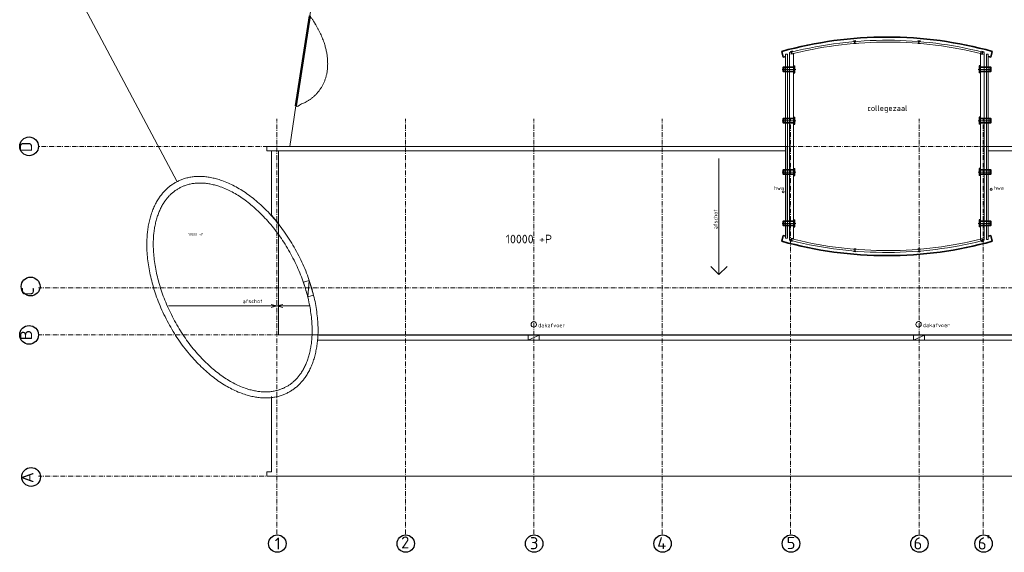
# Model space of a CAD drawing. Header units: millimetres. Extents: x -126050 to 29524, y -41406 to 36511.
# Tile 5 of 14: x -88715 to -35045, y -41397 to -12340. Entities that reach past the tile are written whole.
import ezdxf

# ---------------------------------------------------------------- set-up
doc = ezdxf.new("R2010")
doc.units = ezdxf.units.MM
doc.header["$LTSCALE"] = 100
doc.linetypes.add('STYLE_01', pattern=[0.166656, 0.083313, -0.083344])
doc.linetypes.add('STYLE_06', pattern=[0.416656, 0.25, -0.083313, 0.027771, -0.055573])
doc.layers.add('None', color=7, linetype='Continuous', lineweight=5)
doc.styles.add('Tekton Plus Regular', font='isocpeur.ttf')

# ---------------------------------------------------------------- blocks, each defined once
blk = doc.blocks.new('Group-114')
at = {"layer": 'None', "color": 8, "linetype": 'Continuous', "lineweight": 5}
for p, q in [((18848, -16767), (18848, -23109)), ((18848, -23109), (18404, -22659)), ((18848, -23109), (19294, -22659))]:
    blk.add_line(p, q, dxfattribs=at)
at = {"layer": 'None', "color": 43, "insert": (18556, -20631), "char_height": 211.5, "attachment_point": 1, "rotation": 90, "line_spacing_factor": 0.980773, "style": 'Tekton Plus Regular'}
blk.add_mtext('afschot', dxfattribs=at)
blk = doc.blocks.new('Group-115')
at = {"color": 140, "linetype": 'Continuous', "lineweight": 15}
blk.add_wipeout([(33726, -18410), (33742, -18453), (33723, -18495), (33680, -18511), (33638, -18492), (33622, -18449), (33641, -18407), (33684, -18391)], dxfattribs=at).dxf.layer = 'None'
at = {"layer": 'None', "color": 140, "linetype": 'Continuous', "lineweight": 15}
blk.add_circle((33682, -18451), 60.1, dxfattribs=at)
at = {"layer": 'None', "color": 43, "insert": (33826, -18268), "char_height": 211.5, "attachment_point": 1, "line_spacing_factor": 0.980773, "style": 'Tekton Plus Regular'}
blk.add_mtext('hwa', dxfattribs=at)
blk = doc.blocks.new('Group-129')
at = {"layer": 'None', "color": 8, "linetype": 'Continuous', "lineweight": 5}
for p, q in [((-3461.5, -8986.7), (-2928.5, -5487.7)), ((-4546.5, -16111.7), (-4210.5, -13900.7))]:
    blk.add_line(p, q, dxfattribs=at)
at = {"layer": 'None', "color": 255, "linetype": 'Continuous', "lineweight": 50}
blk.add_line((-4210.5, -13900.7), (-3461.5, -8986.7), dxfattribs=at)
at = {"layer": 'None', "color": 8, "linetype": 'Continuous', "lineweight": 5}
blk.add_open_spline([(-2489, -11393.2), (-2554.5, -10406.7), (-3189.5, -9387.7), (-3317.5, -9182.7), (-3461.5, -8986.7), (-3837, -11450.2), (-4212.5, -13913.7), (-3403.5, -13680.7), (-2943.5, -13070.7), (-2423.5, -12379.7), (-2489, -11393.2)], degree=2, knots=[0, 0, 0, 1, 1, 2, 2, 3, 3, 4, 4, 5, 5, 5], dxfattribs=at)
blk = doc.blocks.new('muurdemper')
at = {"color": 1, "linetype": 'Continuous', "lineweight": 35}
blk.add_wipeout([(574, -125), (0, -125), (0, 125), (574, 125)], dxfattribs=at).dxf.layer = 'None'
at = {"layer": 'None', "color": 8, "linetype": 'STYLE_06', "lineweight": 5}
blk.add_line((-52, 0), (681, 0), dxfattribs=at)
at = {"layer": 'None', "color": 43, "linetype": 'Continuous', "lineweight": 9}
blk.add_line((50, 125), (50, -125), dxfattribs=at)
at = {"layer": 'None', "color": 8, "linetype": 'STYLE_01', "lineweight": 5}
blk.add_line((140, 125), (140, -125), dxfattribs=at)
at = {"layer": 'None', "color": 8, "linetype": 'Continuous', "lineweight": 5}
for p, q in [((599, 190), (599, -190)), ((620, -190), (620, 190))]:
    blk.add_line(p, q, dxfattribs=at)
at = {"layer": 'None', "color": 1, "linetype": 'Continuous', "lineweight": 35}
blk.add_lwpolyline([(574, -125), (0, -125), (0, 125), (574, 125)], dxfattribs=at)
at = {"layer": 'None', "color": 92, "linetype": 'Continuous', "lineweight": 25}
for points in [[(574, 210), (574, 190), (624, 190), (624, 185)], [(574, -210), (574, -190), (624, -190), (624, -185)]]:
    blk.add_lwpolyline(points, dxfattribs=at)
at = {"layer": 'None', "color": 8, "linetype": 'Continuous', "lineweight": 5}
for points in [[(574, 190), (624, 190), (624, -190), (574, -190)], [(595, 190), (603, 190), (603, -190), (595, -190)], [(616, 190), (624, 190), (624, -190), (616, -190)], [(624, 23), (632, 23), (632, -23), (624, -23)]]:
    blk.add_lwpolyline(points, close=True, dxfattribs=at)
blk = doc.blocks.new('Group-140')
at = {"layer": 'None', "color": 92, "linetype": 'Continuous', "lineweight": 25}
for p, q in [((22852.5, -10921.6), (22723.5, -10954.6)), ((22886.5, -11057.6), (22757.5, -11089.6)), ((22822.5, -11073.6), (22788.5, -10937.6))]:
    blk.add_line(p, q, dxfattribs=at)
blk = doc.blocks.new('Group-141')
at = {"layer": 'None', "color": 92, "linetype": 'Continuous', "lineweight": 25}
for p, q in [((26316.5, -10357.6), (26183.5, -10368.6)), ((26327.5, -10497.6), (26195.5, -10507.6)), ((26261.5, -10502.6), (26250.5, -10362.6))]:
    blk.add_line(p, q, dxfattribs=at)
blk = doc.blocks.new('Group-142')
at = {"layer": 'None', "color": 92, "linetype": 'Continuous', "lineweight": 25}
for p, q in [((29814.5, -10506.6), (29680.5, -10494.6)), ((29825.5, -10366.6), (29692.5, -10355.6)), ((29747.5, -10500.6), (29759.5, -10360.6))]:
    blk.add_line(p, q, dxfattribs=at)
blk = doc.blocks.new('Group-143')
at = {"layer": 'None', "color": 92, "linetype": 'Continuous', "lineweight": 25}
for p, q in [((33125.5, -11057.6), (33254.5, -11089.6)), ((33159.5, -10921.6), (33288.5, -10954.6)), ((33189.5, -11073.6), (33223.5, -10937.6))]:
    blk.add_line(p, q, dxfattribs=at)
blk = doc.blocks.new('Group-144')
at = {"layer": 'None', "color": 92, "linetype": 'Continuous', "lineweight": 25}
for p, q in [((22852.5, -21301.8), (22723.5, -21268.8)), ((22886.5, -21165.8), (22757.5, -21133.8)), ((22822.5, -21149.8), (22788.5, -21285.8))]:
    blk.add_line(p, q, dxfattribs=at)
blk = doc.blocks.new('Group-145')
at = {"layer": 'None', "color": 92, "linetype": 'Continuous', "lineweight": 25}
for p, q in [((26316.5, -21865.8), (26183.5, -21854.8)), ((26327.5, -21725.8), (26195.5, -21715.8)), ((26261.5, -21720.8), (26250.5, -21860.8))]:
    blk.add_line(p, q, dxfattribs=at)
blk = doc.blocks.new('Group-146')
at = {"layer": 'None', "color": 92, "linetype": 'Continuous', "lineweight": 25}
for p, q in [((29814.5, -21716.8), (29680.5, -21728.8)), ((29825.5, -21856.8), (29692.5, -21867.8)), ((29747.5, -21722.8), (29759.5, -21862.8))]:
    blk.add_line(p, q, dxfattribs=at)
blk = doc.blocks.new('Group-147')
at = {"layer": 'None', "color": 92, "linetype": 'Continuous', "lineweight": 25}
for p, q in [((33125.5, -21165.8), (33254.5, -21133.8)), ((33159.5, -21301.8), (33288.5, -21268.8)), ((33189.5, -21149.8), (33223.5, -21285.8))]:
    blk.add_line(p, q, dxfattribs=at)
blk = doc.blocks.new('Group-148')
at = {"layer": 'None', "color": 1, "linetype": 'Continuous', "lineweight": 35}
for p, q in [((22267.5, -10931.4), (22353.5, -11239.4)), ((33745.5, -10931.4), (33659.5, -11239.4))]:
    blk.add_line(p, q, dxfattribs=at)
for radius, start, end in [(21509.7, 74.52551, 105.47449), (21189.6, 105.09163, 105.47254), (21190, 74.52742, 74.8918)]:
    blk.add_arc((28006.5, -31661.4), radius, start, end, dxfattribs=at)
blk = doc.blocks.new('Group-149')
at = {"layer": 'None', "color": 1, "linetype": 'Continuous', "lineweight": 35}
for p, q in [((22267.5, -21292), (22353.5, -20984)), ((33745.5, -21292), (33659.5, -20984))]:
    blk.add_line(p, q, dxfattribs=at)
for radius, start, end in [(21509.7, 254.52551, 285.47449), (21189.6, 254.52746, 254.90837), (21189.9, 285.1082, 285.47259)]:
    blk.add_arc((28006.5, -562), radius, start, end, dxfattribs=at)

msp = doc.modelspace()

# ---------------------------------------------------------------- linework, layer by layer
at = {"layer": 'None', "color": 8, "linetype": 'Continuous', "lineweight": 5}
for p, q in [((-87018, -8230), (-80150, -21148)), ((-73006, -27462), (-72933, -26565)), ((-74692, -27957), (-75009, -27872)), ((-74692, -27957), (-74374, -27872)), ((-80612, -27957), (-74692, -27957)), ((-74692, -27957), (-75009, -28042)), ((-74692, -27957), (-72900, -27957)), ((-74692, -27957), (-74374, -28042))]:
    msp.add_line(p, q, dxfattribs=at)
at = {"layer": 'None', "color": 8, "linetype": 'STYLE_06', "lineweight": 5, "ltscale": 10}
for p, q in [((-27492, -26965), (-87692, -26965)), ((-27492, -29535), (-87692, -29535)), ((-27492, -37250), (-87692, -37250))]:
    msp.add_line(p, q, dxfattribs=at)
at = {"layer": 'None', "color": 140, "linetype": 'Continuous', "lineweight": 15}
for p, q in [((-72460, -29815), (-27492, -29815)), ((-72410, -29542), (-27444, -29542)), ((-74986, -32896), (-74986, -37000)), ((-74986, -37000), (-75236, -37000)), ((-75236, -37000), (-75236, -37250)), ((-75236, -37250), (-27822, -37250))]:
    msp.add_line(p, q, dxfattribs=at)
at = {"layer": 'None', "color": 8, "linetype": 'Continuous', "lineweight": 5, "flags": 128}
for points in [[(-46638, -14108, -0.062831), (-41360, -13462, -0.060827), (-36240, -14107), (-36266, -14204, 0.060805), (-41360, -13562, 0.060682), (-46458, -14165), (-46616, -14197), (-46624, -14165)], [(-46638, -24392, 0.06282), (-41360, -25038, 0.060821), (-36240, -24393), (-36266, -24296, -0.060838), (-41360, -24938, -0.060695), (-46458, -24335), (-46616, -24303), (-46624, -24335)]]:
    msp.add_lwpolyline(points, format="xyb", close=True, dxfattribs=at)
at = {"layer": 'None', "color": 140, "linetype": 'Continuous', "lineweight": 15}
msp.add_lwpolyline([(-35916, -19250), (-27698, -19250), (-27698, -19499), (-35916, -19499)], close=True, dxfattribs=at)
at = {"layer": 'None', "color": 8, "linetype": 'Continuous', "lineweight": 5}
msp.add_lwpolyline([(-27398, -19500), (-35916, -19500), (-35916, -24158), (-35786, -24122), (-35700, -24430), (-36403, -24612), (-37112, -24770), (-37825, -24904), (-38543, -25014), (-39264, -25100), (-39988, -25161), (-40713, -25198), (-41439, -25210), (-42166, -25198), (-42891, -25161), (-43615, -25099), (-44336, -25014), (-45054, -24904), (-45767, -24770), (-46476, -24612), (-47178, -24430), (-47092, -24122), (-46956, -24159), (-46956, -19500), (-74616, -19500), (-74616, -29535), (-27398, -29535)], dxfattribs=at)
for points in [[(-73006, -27462), (-73245, -26657), (-72933, -26565), (-72696, -27370)], [(-60992, -29542), (-60392, -29542), (-60392, -29815), (-60992, -29815)], [(-39992, -29542), (-39392, -29542), (-39392, -29815), (-39992, -29815)]]:
    msp.add_lwpolyline(points, close=True, dxfattribs=at)
at = {"layer": 'None', "color": 92, "linetype": 'Continuous', "lineweight": 25}
for centre, radius in [((-88204, -19250), 512), ((-88120, -26895), 512), ((-88204, -29535), 512), ((-88094, -37287), 512), ((-74672, -40923), 474), ((-67672, -40923), 474), ((-60672, -40923), 474), ((-53672, -40923), 474), ((-46672, -40923), 474), ((-39672, -40923), 474), ((-36172, -40923), 474)]:
    msp.add_circle(centre, radius, dxfattribs=at)

# ---------------------------------------------------------------- block references
at = {"layer": 'None', "color": 7}
for name, p in [('Group-148', (-69446, -3138)), ('Group-141', (-69446, -3138)), ('Group-142', (-69446, -3138)), ('Group-140', (-69446, -3138)), ('Group-143', (-69446, -3138)), ('muurdemper', (-47096, -15050)), ('muurdemper', (-47096, -17850)), ('Group-114', (-69446, -3138)), ('Group-149', (-69446, -3138)), ('Group-144', (-69446, -3138)), ('Group-147', (-69446, -3138)), ('Group-145', (-69446, -3138)), ('Group-146', (-69446, -3138))]:
    msp.add_blockref(name, p, dxfattribs=at)
at = {"layer": 'None', "color": 7, "xscale": -1}
for p in [(-35787, -15050), (-35787, -17850)]:
    msp.add_blockref('muurdemper', p, dxfattribs=at)

# ---------------------------------------------------------------- texts
at = {"layer": 'None', "color": 1, "insert": (-42511, -17008), "char_height": 316.56, "attachment_point": 1, "line_spacing_factor": 0.98082, "style": 'Tekton Plus Regular'}
msp.add_mtext('collegezaal', dxfattribs=at)
at = {"layer": 'None', "color": 5, "char_height": 660, "attachment_point": 1, "rotation": 90, "line_spacing_factor": 0.978292, "style": 'Tekton Plus Regular'}
for s, insert in [('D', (-88703, -19565)), ('C', (-88603, -27402)), ('B', (-88698, -29824)), ('A', (-88623, -37618))]:
    msp.add_mtext(s, dxfattribs=dict(at, insert=insert))
at = {"layer": 'None', "color": 43, "insert": (-76564, -27594), "char_height": 211.5, "attachment_point": 1, "line_spacing_factor": 0.978292, "style": 'Tekton Plus Regular'}
msp.add_mtext('afschot', dxfattribs=at)
at = {"layer": 'None', "color": 5, "attachment_point": 1, "line_spacing_factor": 0.978292, "style": 'Tekton Plus Regular'}
for s, insert, char_height in [('1', (-74818, -40591), 657), ('2', (-67924, -40531), 657), ('3', (-60904, -40571), 657), ('4', (-53964, -40571), 657), ('5', (-46910, -40561), 657), ('6', (-39992, -40581), 657), ("6'", (-36492, -40582), 663.4)]:
    msp.add_mtext(s, dxfattribs=dict(at, insert=insert, char_height=char_height))

# ---------------------------------------------------------------- wipeouts: each hides what was drawn before it
at = {"color": 43, "linetype": 'Continuous', "lineweight": 9}
msp.add_wipeout([(-49729, -15047), (-48034, -15047), (-48034, -14386), (-49729, -14386)], dxfattribs=at).dxf.layer = 'None'
at = {"color": 8, "linetype": 'Continuous', "lineweight": 5}
msp.add_wipeout([(-79524, -24185), (-78726, -24185), (-78726, -23956), (-79524, -23956)], dxfattribs=at).dxf.layer = 'None'

# ---------------------------------------------------------------- next in the draw order: block references
at = {"layer": 'None', "color": 7, "xscale": -1, "rotation": 180}
for p in [(-47096, -20650), (-47096, -23450)]:
    msp.add_blockref('muurdemper', p, dxfattribs=at)
at = {"layer": 'None', "color": 7, "rotation": 180}
for p in [(-35787, -20650), (-35787, -23450)]:
    msp.add_blockref('muurdemper', p, dxfattribs=at)
at = {"layer": 'None', "color": 7}
msp.add_blockref('Group-115', (-69446, -3138), dxfattribs=at)

# ---------------------------------------------------------------- next in the draw order: texts
at = {"layer": 'None', "color": 8, "insert": (-79524, -23991), "char_height": 474.84, "attachment_point": 1, "line_spacing_factor": 0.978292, "style": 'Tekton Plus Regular'}
msp.add_mtext('{\\H0.2969x;\\l11500 +P}', dxfattribs=at)

# ---------------------------------------------------------------- next in the draw order: wipeouts: each hides what was drawn before it
at = {"color": 140, "linetype": 'Continuous', "lineweight": 15}
for points in [[(-46956, -19500), (-46956, -19290), (-46956, -19250), (-75236, -19250), (-75236, -19500)], [(-60594, -28853), (-60542, -28955), (-60579, -29064), (-60681, -29115), (-60790, -29079), (-60841, -28976), (-60805, -28868), (-60702, -28817)], [(-39622, -28847), (-39570, -28949), (-39607, -29058), (-39709, -29109), (-39818, -29073), (-39869, -28970), (-39833, -28862), (-39730, -28811)]]:
    msp.add_wipeout(points, dxfattribs=at).dxf.layer = 'None'
at = {"color": 6, "linetype": 'Continuous', "lineweight": 50}
msp.add_wipeout([(-62224, -24718), (-59294, -24718), (-59294, -23956), (-62224, -23956)], dxfattribs=at).dxf.layer = 'None'

# ---------------------------------------------------------------- next in the draw order: linework, layer by layer
at = {"layer": 'None', "color": 8, "linetype": 'STYLE_06', "lineweight": 5, "ltscale": 10}
for p, q in [((-67692, -40400), (-67692, -17750)), ((-60692, -40400), (-60692, -17750)), ((-53692, -40400), (-53692, -17750)), ((-46692, -40400), (-46692, -17750)), ((-39692, -40400), (-39692, -17750)), ((-36192, -40400), (-36192, -17750))]:
    msp.add_line(p, q, dxfattribs=at)
at = {"layer": 'None', "color": 140, "linetype": 'Continuous', "lineweight": 15}
for points in [[(-46866, -14220), (-46866, -24258), (-46966, -24258), (-46966, -14220)], [(-46746, -14131), (-46648, -14108), (-46626, -14197), (-46532, -14178), (-46532, -24322), (-46626, -24303), (-46648, -24392), (-46746, -24369)], [(-36324, -14110), (-36136, -14131), (-36136, -24369), (-36324, -24389), (-36350, -24329), (-36350, -14170)], [(-36016, -14220), (-35916, -14220), (-35916, -19275), (-35916, -24330), (-36016, -24330), (-36016, -19275)], [(-46956, -19500), (-46956, -19290), (-46956, -19250), (-75236, -19250), (-75236, -19500)]]:
    msp.add_lwpolyline(points, close=True, dxfattribs=at)
for centre in [(-60692, -28966), (-39720, -28960)]:
    msp.add_circle(centre, 150, dxfattribs=at)

# ---------------------------------------------------------------- next in the draw order: block references
at = {"layer": 'None', "color": 7}
msp.add_blockref('Group-129', (-69446, -3138), dxfattribs=at)

# ---------------------------------------------------------------- next in the draw order: texts
at = {"layer": 'None', "color": 6, "insert": (-62224, -24072), "char_height": 469.5, "attachment_point": 1, "line_spacing_factor": 0.978292, "style": 'Tekton Plus Regular'}
msp.add_mtext('10000 +P', dxfattribs=at)
at = {"layer": 'None', "color": 43, "char_height": 211.5, "attachment_point": 1, "line_spacing_factor": 0.978292, "style": 'Tekton Plus Regular'}
for insert in [(-60452, -28909), (-39480, -28903)]:
    msp.add_mtext('dakafvoer', dxfattribs=dict(at, insert=insert))

# ---------------------------------------------------------------- next in the draw order: wipeouts: each hides what was drawn before it
at = {"color": 140, "linetype": 'Continuous', "lineweight": 15}
for points in [[(-74986, -19500), (-74986, -23004), (-74616, -23450), (-74616, -19500)], [(-47139, -21693), (-47098, -21674), (-47055, -21691), (-47037, -21732), (-47053, -21775), (-47095, -21793), (-47137, -21777), (-47156, -21735)]]:
    msp.add_wipeout(points, dxfattribs=at).dxf.layer = 'None'
at = {"color": 43, "linetype": 'Continuous', "lineweight": 9}
for points in [[(-60482, -30770), (-58371, -30770), (-58371, -30075), (-60482, -30075)], [(-39482, -30770), (-37371, -30770), (-37371, -30075), (-39482, -30075)]]:
    msp.add_wipeout(points, dxfattribs=at).dxf.layer = 'None'

# ---------------------------------------------------------------- next in the draw order: linework, layer by layer
at = {"layer": 'None', "color": 8, "linetype": 'STYLE_06', "lineweight": 5, "ltscale": 10}
for p, q in [((-74692, -40400), (-74692, -17750)), ((-27698, -19250), (-87692, -19250))]:
    msp.add_line(p, q, dxfattribs=at)
at = {"layer": 'None', "color": 8, "linetype": 'Continuous', "lineweight": 5}
for p, q in [((-60992, -29815), (-60392, -29542)), ((-39992, -29815), (-39392, -29542))]:
    msp.add_line(p, q, dxfattribs=at)
at = {"layer": 'None', "color": 140, "linetype": 'Continuous', "lineweight": 15}
msp.add_lwpolyline([(-74986, -19500), (-74986, -23004), (-74616, -23450), (-74616, -19500)], close=True, dxfattribs=at)
msp.add_circle((-47096, -21734), 59.4, dxfattribs=at)
for points in [[(-81524, -22897), (-81112, -21693), (-79218, -20689), (-76762, -21358), (-74402, -23520), (-72770, -26598), (-72304, -29765), (-73128, -32173), (-75020, -33178), (-77476, -32509), (-79838, -30346), (-81470, -27269), (-81936, -24102), (-81524, -22897)], [(-81217, -23102), (-80856, -21977), (-79128, -21058), (-76858, -21718), (-74654, -23779), (-73106, -26690), (-72630, -29670), (-73352, -31921), (-75080, -32839), (-77350, -32180), (-79554, -30118), (-81102, -27208), (-81578, -24228), (-81217, -23102)]]:
    msp.add_open_spline(points, degree=2, dxfattribs=at)

# ---------------------------------------------------------------- next in the draw order: texts
at = {"layer": 'None', "color": 43, "insert": (-47606, -21418), "char_height": 211.5, "attachment_point": 1, "line_spacing_factor": 0.980773, "style": 'Tekton Plus Regular'}
msp.add_mtext('hwa', dxfattribs=at)

doc.saveas('drawing.dxf')
